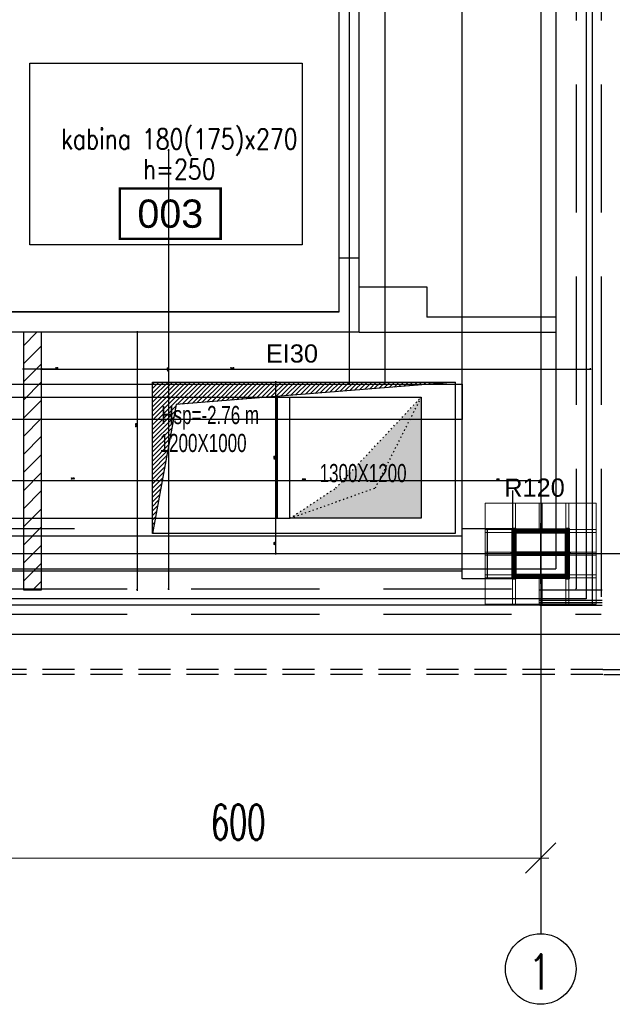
# Model space of a CAD drawing. Header units: centimetres. Extents: x -228435 to 46820, y -89367 to 152985.
# Tile 165 of 252: x 8293 to 14170, y 533 to 10292. Entities that reach past the tile are written whole.
import ezdxf
from ezdxf.enums import TextEntityAlignment as Align

# ---------------------------------------------------------------- set-up
doc = ezdxf.new("R2010")
doc.units = ezdxf.units.CM
doc.header["$LTSCALE"] = 50
doc.header["$PDMODE"] = 35
doc.header["$PDSIZE"] = 0.1
for name, pattern in [('CADVENT_CONTINUOUS', [2, 1, 1]), ('CADVENT_HIDDEN', [0.8, 0.25, -0.55]), ('Kondygnacja  -0_5$0$HIDDEN', [9.525, 6.35, -3.175]), ('Kondygnacja  -0_5$0$HIDDEN2', [4.7625, 3.175, -1.5875]), ('Osie rzutów$0$DASHDOT2', [12.7, 6.35, -3.175, 0, -3.175])]:
    doc.linetypes.add(name, pattern=pattern)
doc.layers.get('0').update_dxf_attribs({"color": 8})
doc.layers.get('DEFPOINTS').update_dxf_attribs({"color": 8})
for name, color, linetype in [('bgde-tekst', 7, 'Continuous'), ('bgde-wywiewEXP', 5, 'Continuous'), ('bgde-wywiewHIDDEN', 5, 'Continuous'), ('Kondygnacja  -0_5$0$ARCH_INFO_ODPORNOŚĆ OGNIOWA', 8, 'Continuous'), ('Kondygnacja  -0_5$0$ARCH_INFO_OPISY_IST', 8, 'Continuous'), ('Kondygnacja  -0_5$0$ARCH_INFO_OPISY_PRZEGRODY', 8, 'Continuous'), ('Kondygnacja  -0_5$0$ARCH_KONSTR_POWYŻEJ RZUTU', 8, 'Kondygnacja  -0_5$0$HIDDEN'), ('Kondygnacja  -0_5$0$ARCH_KONSTR_POWYŻEJ RZUTU_IST', 8, 'Kondygnacja  -0_5$0$HIDDEN2'), ('Kondygnacja  -0_5$0$ARCH_MUROWANE', 8, 'Continuous'), ('Kondygnacja  -0_5$0$ARCH_NIEWIDOK_IST', 8, 'Kondygnacja  -0_5$0$HIDDEN'), ('Kondygnacja  -0_5$0$ARCH_STROP', 8, 'Continuous'), ('Kondygnacja  -0_5$0$ARCH_SZKŁO_IST', 8, 'Continuous'), ('Kondygnacja  -0_5$0$ARCH_SŁUPY', 8, 'Continuous'), ('Kondygnacja  -0_5$0$ARCH_WIDOK_IST', 8, 'Continuous'), ('Kondygnacja  -0_5$0$ARCH_ŚLUSARKA_OKNA_IST', 8, 'Continuous'), ('Kondygnacja  -0_5$0$ARCH_ŻELBET_IST', 8, 'Continuous'), ('Osie rzutów$0$ARCH_INFO_OSIE_IST', 8, 'Osie rzutów$0$DASHDOT2'), ('Osie rzutów$0$ARCH_INFO_OSIE_OPISY_IST', 8, 'Continuous'), ('Pomieszczenia -05$0$ARCH_INFO_AREA_ETYKIETY_200', 8, 'Continuous')]:
    doc.layers.add(name, color=color, linetype=linetype)
for name, color, linetype, lineweight in [('Kondygnacja  -0_5$0$ARCH_INFO_WYMIARY', 8, 'Continuous', 9), ('Kondygnacja  -0_5$0$ARCH_WIDOK', 8, 'Continuous', 13), ('Osie rzutów$0$ARCH_INFO_WYMIARY', 8, 'Continuous', 9)]:
    doc.layers.add(name, color=color, linetype=linetype, lineweight=lineweight)
doc.styles.add('Kondygnacja  -0_5$0$Arial', font='ARIAL.TTF')
doc.styles.add('Kondygnacja  -0_5$0$Romans', font='Romans.shx', dxfattribs={"width": 0.7})
doc.styles.add('Kondygnacja  -0_5$0$ROMANS-50-CM', font='romans.shx', dxfattribs={"width": 0.8, "height": 10})
doc.styles.add('Osie rzutów$0$ROMANS-250-CM', font='romans.shx', dxfattribs={"width": 0.8, "height": 50})
doc.styles.add('Osie rzutów$0$wymiary_cuprum', font='Romans.shx', dxfattribs={"width": 0.6})
doc.styles.add('Pomieszczenia -05$0$Arial', font='ARIAL.TTF')
doc.dimstyles.new('Kondygnacja  -0_5$0$Wymiary 1-100', dxfattribs={"dimtxt": 12, "dimasz": 10, "dimexe": 5, "dimexo": 0, "dimgap": 4, "dimtad": 1, "dimrnd": 0.5, "dimzin": 12, "dimdsep": 46, "dimtxsty": 'Kondygnacja  -0_5$0$Romans', "dimblk": 'Kondygnacja  -0_5$0$_Oblique', "dimcen": 10, "dimdle": 10, "dimclrt": 55, "dimazin": 0, "dimtfac": 1, "dimtmove": 1, "dimatfit": 3, "dimfxl": 0, "dimtolj": 1, "dimtzin": 0, "dimarcsym": 0})
doc.dimstyles.new('Osie rzutów$0$ARCH_ CT', dxfattribs={"dimtxt": 20, "dimasz": 20, "dimexe": 12, "dimexo": 20, "dimgap": 5, "dimtad": 1, "dimdec": 1, "dimrnd": 0.5, "dimzin": 9, "dimdsep": 46, "dimtxsty": 'Osie rzutów$0$wymiary_cuprum', "dimblk": 'Osie rzutów$0$_Oblique', "dimcen": 8, "dimdle": 12, "dimclrd": 256, "dimclre": 256, "dimclrt": 55, "dimadec": 1, "dimazin": 0, "dimtfac": 1, "dimtdec": 1, "dimtmove": 1, "dimatfit": 2, "dimldrblk": 'Osie rzutów$0$_Dot', "dimfxl": 0, "dimtolj": 1, "dimtzin": 0, "dimlwd": -1, "dimlwe": -1, "dimarcsym": 0})
pattern_1 = [(45, (1486.883, -27369.858), (-6.735192, 6.735192), [])]

# ---------------------------------------------------------------- blocks, each defined once
blk = doc.blocks.new('Osie rzutów$0$_Oblique')
at = {"color": 0, "linetype": 'ByBlock', "lineweight": -2}
blk.add_line((-0.5, -0.5), (0.5, 0.5), dxfattribs=at)
blk = doc.blocks.new('*D274')
at = {"layer": 'DEFPOINTS', "color": 0}
for p in [(12860, 4732.19), (13460, 4732.19), (13460, 4698.26)]:
    blk.add_point(p, dxfattribs=at)
at = {"layer": 'Osie rzutów$0$ARCH_INFO_WYMIARY'}
for p, q in [((12860, 4717.19), (12860, 4690.26)), ((13460, 4717.19), (13460, 4690.26)), ((12852, 4698.26), (13468, 4698.26))]:
    blk.add_line(p, q, dxfattribs=at)
at = {"layer": 'Osie rzutów$0$ARCH_INFO_WYMIARY', "xscale": 30, "yscale": 30, "zscale": 30, "rotation": 180}
blk.add_blockref('Osie rzutów$0$_Oblique', (12860, 4698.26), dxfattribs=at)
at = {"layer": 'Osie rzutów$0$ARCH_INFO_WYMIARY', "xscale": 30, "yscale": 30, "zscale": 30}
blk.add_blockref('Osie rzutów$0$_Oblique', (13460, 4698.26), dxfattribs=at)
at = {"layer": 'Osie rzutów$0$ARCH_INFO_WYMIARY', "color": 55, "insert": (13160, 4733.76), "char_height": 35, "attachment_point": 5, "style": 'Osie rzutów$0$wymiary_cuprum'}
blk.add_mtext('\\A1;600', dxfattribs=at)
blk = doc.blocks.new('Osie rzutów$0$_Dot')
at = {"color": 0, "linetype": 'ByBlock', "lineweight": -2}
blk.add_line((-0.5, 0), (-1, 0), dxfattribs=at)
at = {"color": 0, "linetype": 'ByBlock', "const_width": 0.5}
blk.add_lwpolyline([(-0.25, 0, 1), (0.25, 0, 1)], format="xyb", close=True, dxfattribs=at)
blk = doc.blocks.new('Kondygnacja  -0_5$0$_Oblique')
at = {"color": 0, "linetype": 'ByBlock', "lineweight": -2}
blk.add_line((-0.5, -0.5), (0.5, 0.5), dxfattribs=at)
blk = doc.blocks.new('*D164')
at = {"layer": 'DEFPOINTS', "color": 0}
for p in [(9286.2, 9000), (9286.2, 4650), (9770.2, 4650)]:
    blk.add_point(p, dxfattribs=at)
at = {"layer": 'Kondygnacja  -0_5$0$ARCH_INFO_WYMIARY', "color": 0, "lineweight": -2}
for p, q in [((9762.2, 9000), (9775.2, 9000)), ((9770.2, 9010), (9770.2, 4640)), ((9762.2, 4650), (9775.2, 4650))]:
    blk.add_line(p, q, dxfattribs=at)
at = {"layer": 'Kondygnacja  -0_5$0$ARCH_INFO_WYMIARY', "color": 0, "lineweight": -2, "xscale": 10, "yscale": 10, "zscale": 10}
for p, rotation in [((9770.2, 9000), 90), ((9770.2, 4650), 270)]:
    blk.add_blockref('Kondygnacja  -0_5$0$_Oblique', p, dxfattribs=dict(at, rotation=rotation))
at = {"layer": 'Kondygnacja  -0_5$0$ARCH_INFO_WYMIARY', "color": 55, "insert": (9760.2, 6825), "char_height": 12, "attachment_point": 5, "rotation": 90, "style": 'Kondygnacja  -0_5$0$Romans'}
blk.add_mtext('\\A1;4350', dxfattribs=at)
blk = doc.blocks.new('*D131')
at = {"layer": 'DEFPOINTS', "color": 0}
for p in [(9735.5, 7195), (9456.5, 4640), (9735.5, 4640)]:
    blk.add_point(p, dxfattribs=at)
at = {"layer": 'Kondygnacja  -0_5$0$ARCH_INFO_WYMIARY', "color": 0, "lineweight": -2}
for p, q in [((9464.5, 7195), (9451.5, 7195)), ((9456.5, 7205), (9456.5, 4630)), ((9464.5, 4640), (9451.5, 4640))]:
    blk.add_line(p, q, dxfattribs=at)
at = {"layer": 'Kondygnacja  -0_5$0$ARCH_INFO_WYMIARY', "color": 0, "lineweight": -2, "xscale": 10, "yscale": 10, "zscale": 10}
for p, rotation in [((9456.5, 7195), 90), ((9456.5, 4640), 270)]:
    blk.add_blockref('Kondygnacja  -0_5$0$_Oblique', p, dxfattribs=dict(at, rotation=rotation))
at = {"layer": 'Kondygnacja  -0_5$0$ARCH_INFO_WYMIARY', "color": 55, "insert": (9446.5, 6273.2), "char_height": 12, "attachment_point": 5, "rotation": 90, "style": 'Kondygnacja  -0_5$0$Romans'}
blk.add_mtext('\\A1;2555', dxfattribs=at)
blk = doc.blocks.new('*D132')
at = {"layer": 'DEFPOINTS', "color": 0}
for p in [(8510, 7264.8), (13950, 7264.8), (13950, 6829.5)]:
    blk.add_point(p, dxfattribs=at)
at = {"layer": 'Kondygnacja  -0_5$0$ARCH_INFO_WYMIARY', "color": 0, "lineweight": -2}
for p, q in [((8510, 6837.5), (8510, 6824.5)), ((13950, 6837.5), (13950, 6824.5)), ((8500, 6829.5), (13960, 6829.5))]:
    blk.add_line(p, q, dxfattribs=at)
at = {"layer": 'Kondygnacja  -0_5$0$ARCH_INFO_WYMIARY', "color": 0, "lineweight": -2, "xscale": 10, "yscale": 10, "zscale": 10, "rotation": 180}
blk.add_blockref('Kondygnacja  -0_5$0$_Oblique', (8510, 6829.5), dxfattribs=at)
at = {"layer": 'Kondygnacja  -0_5$0$ARCH_INFO_WYMIARY', "color": 0, "lineweight": -2, "xscale": 10, "yscale": 10, "zscale": 10}
blk.add_blockref('Kondygnacja  -0_5$0$_Oblique', (13950, 6829.5), dxfattribs=at)
at = {"layer": 'Kondygnacja  -0_5$0$ARCH_INFO_WYMIARY', "color": 55, "insert": (10401, 6839.5), "char_height": 12, "attachment_point": 5, "style": 'Kondygnacja  -0_5$0$Romans'}
blk.add_mtext('\\A1;5440', dxfattribs=at)
blk = doc.blocks.new('*D133')
at = {"layer": 'DEFPOINTS', "color": 0}
for p in [(8330, 7264.8), (8510, 7264.8), (8330, 6829.5)]:
    blk.add_point(p, dxfattribs=at)
at = {"layer": 'Kondygnacja  -0_5$0$ARCH_INFO_WYMIARY', "color": 0, "lineweight": -2}
for p, q in [((8330, 6837.5), (8330, 6824.5)), ((8510, 6837.5), (8510, 6824.5)), ((8520, 6829.5), (8320, 6829.5)), ((8674.2, 6829.5), (8510, 6829.5))]:
    blk.add_line(p, q, dxfattribs=at)
at = {"layer": 'Kondygnacja  -0_5$0$ARCH_INFO_WYMIARY', "color": 0, "lineweight": -2, "xscale": 10, "yscale": 10, "zscale": 10, "rotation": 180}
blk.add_blockref('Kondygnacja  -0_5$0$_Oblique', (8330, 6829.5), dxfattribs=at)
at = {"layer": 'Kondygnacja  -0_5$0$ARCH_INFO_WYMIARY', "color": 0, "lineweight": -2, "xscale": 10, "yscale": 10, "zscale": 10}
blk.add_blockref('Kondygnacja  -0_5$0$_Oblique', (8510, 6829.5), dxfattribs=at)
at = {"layer": 'Kondygnacja  -0_5$0$ARCH_INFO_WYMIARY', "color": 55, "insert": (8660, 6839.5), "char_height": 12, "attachment_point": 5, "style": 'Kondygnacja  -0_5$0$Romans'}
blk.add_mtext('\\A1;180', dxfattribs=at)
blk = doc.blocks.new('*D134')
at = {"layer": 'DEFPOINTS', "color": 0}
for p in [(13460, 6159.5), (12610, 5950), (13460, 5724.3)]:
    blk.add_point(p, dxfattribs=at)
at = {"layer": 'Kondygnacja  -0_5$0$ARCH_INFO_WYMIARY', "color": 0, "lineweight": -2}
for p, q in [((12600, 5724.3), (13470, 5724.3)), ((12610, 5732.3), (12610, 5719.3)), ((13460, 5732.3), (13460, 5719.3))]:
    blk.add_line(p, q, dxfattribs=at)
at = {"layer": 'Kondygnacja  -0_5$0$ARCH_INFO_WYMIARY', "color": 0, "lineweight": -2, "xscale": 10, "yscale": 10, "zscale": 10, "rotation": 180}
blk.add_blockref('Kondygnacja  -0_5$0$_Oblique', (12610, 5724.3), dxfattribs=at)
at = {"layer": 'Kondygnacja  -0_5$0$ARCH_INFO_WYMIARY', "color": 0, "lineweight": -2, "xscale": 10, "yscale": 10, "zscale": 10}
blk.add_blockref('Kondygnacja  -0_5$0$_Oblique', (13460, 5724.3), dxfattribs=at)
at = {"layer": 'Kondygnacja  -0_5$0$ARCH_INFO_WYMIARY', "color": 55, "insert": (13035, 5734.3), "char_height": 12, "attachment_point": 5, "style": 'Kondygnacja  -0_5$0$Romans'}
blk.add_mtext('\\A1;850', dxfattribs=at)
blk = doc.blocks.new('*D135')
at = {"layer": 'DEFPOINTS', "color": 0}
for p in [(11109.2, 5200), (10830.2, 5000), (11109.2, 5000)]:
    blk.add_point(p, dxfattribs=at)
at = {"layer": 'Kondygnacja  -0_5$0$ARCH_INFO_WYMIARY', "color": 0, "lineweight": -2}
for p, q in [((10838.2, 5200), (10825.2, 5200)), ((10830.2, 5210), (10830.2, 4990)), ((10838.2, 5000), (10825.2, 5000))]:
    blk.add_line(p, q, dxfattribs=at)
at = {"layer": 'Kondygnacja  -0_5$0$ARCH_INFO_WYMIARY', "color": 0, "lineweight": -2, "xscale": 10, "yscale": 10, "zscale": 10}
for p, rotation in [((10830.2, 5200), 90), ((10830.2, 5000), 270)]:
    blk.add_blockref('Kondygnacja  -0_5$0$_Oblique', p, dxfattribs=dict(at, rotation=rotation))
at = {"layer": 'Kondygnacja  -0_5$0$ARCH_INFO_WYMIARY', "color": 55, "insert": (10820.2, 5100), "char_height": 12, "attachment_point": 5, "rotation": 90, "style": 'Kondygnacja  -0_5$0$Romans'}
blk.add_mtext('\\A1;200', dxfattribs=at)
blk = doc.blocks.new('*D136')
at = {"layer": 'DEFPOINTS', "color": 0}
for p in [(12610, 6159.5), (9610, 5934.7), (12610, 5724.3)]:
    blk.add_point(p, dxfattribs=at)
at = {"layer": 'Kondygnacja  -0_5$0$ARCH_INFO_WYMIARY', "color": 0, "lineweight": -2}
for p, q in [((9600, 5724.3), (12620, 5724.3)), ((9610, 5732.3), (9610, 5719.3)), ((12610, 5732.3), (12610, 5719.3))]:
    blk.add_line(p, q, dxfattribs=at)
at = {"layer": 'Kondygnacja  -0_5$0$ARCH_INFO_WYMIARY', "color": 0, "lineweight": -2, "xscale": 10, "yscale": 10, "zscale": 10, "rotation": 180}
blk.add_blockref('Kondygnacja  -0_5$0$_Oblique', (9610, 5724.3), dxfattribs=at)
at = {"layer": 'Kondygnacja  -0_5$0$ARCH_INFO_WYMIARY', "color": 0, "lineweight": -2, "xscale": 10, "yscale": 10, "zscale": 10}
blk.add_blockref('Kondygnacja  -0_5$0$_Oblique', (12610, 5724.3), dxfattribs=at)
at = {"layer": 'Kondygnacja  -0_5$0$ARCH_INFO_WYMIARY', "color": 55, "insert": (11110, 5734.3), "char_height": 12, "attachment_point": 5, "style": 'Kondygnacja  -0_5$0$Romans'}
blk.add_mtext('\\A1;3000', dxfattribs=at)
blk = doc.blocks.new('*D137')
at = {"layer": 'DEFPOINTS', "color": 0}
for p in [(11109.2, 6700), (10830.2, 5200), (11109.2, 5200)]:
    blk.add_point(p, dxfattribs=at)
at = {"layer": 'Kondygnacja  -0_5$0$ARCH_INFO_WYMIARY', "color": 0, "lineweight": -2}
for p, q in [((10838.2, 6700), (10825.2, 6700)), ((10830.2, 6710), (10830.2, 5190)), ((10838.2, 5200), (10825.2, 5200))]:
    blk.add_line(p, q, dxfattribs=at)
at = {"layer": 'Kondygnacja  -0_5$0$ARCH_INFO_WYMIARY', "color": 0, "lineweight": -2, "xscale": 10, "yscale": 10, "zscale": 10}
for p, rotation in [((10830.2, 6700), 90), ((10830.2, 5200), 270)]:
    blk.add_blockref('Kondygnacja  -0_5$0$_Oblique', p, dxfattribs=dict(at, rotation=rotation))
at = {"layer": 'Kondygnacja  -0_5$0$ARCH_INFO_WYMIARY', "color": 55, "insert": (10820.2, 5950), "char_height": 12, "attachment_point": 5, "rotation": 90, "style": 'Kondygnacja  -0_5$0$Romans'}
blk.add_mtext('\\A1;1500', dxfattribs=at)
blk = doc.blocks.new('*D138')
at = {"layer": 'DEFPOINTS', "color": 0}
for p in [(9610, 6159.5), (7460, 5934.7), (9610, 5724.3)]:
    blk.add_point(p, dxfattribs=at)
at = {"layer": 'Kondygnacja  -0_5$0$ARCH_INFO_WYMIARY', "color": 0, "lineweight": -2}
for p, q in [((7450, 5724.3), (9620, 5724.3)), ((7460, 5732.3), (7460, 5719.3)), ((9610, 5732.3), (9610, 5719.3))]:
    blk.add_line(p, q, dxfattribs=at)
at = {"layer": 'Kondygnacja  -0_5$0$ARCH_INFO_WYMIARY', "color": 0, "lineweight": -2, "xscale": 10, "yscale": 10, "zscale": 10, "rotation": 180}
blk.add_blockref('Kondygnacja  -0_5$0$_Oblique', (7460, 5724.3), dxfattribs=at)
at = {"layer": 'Kondygnacja  -0_5$0$ARCH_INFO_WYMIARY', "color": 0, "lineweight": -2, "xscale": 10, "yscale": 10, "zscale": 10}
blk.add_blockref('Kondygnacja  -0_5$0$_Oblique', (9610, 5724.3), dxfattribs=at)
at = {"layer": 'Kondygnacja  -0_5$0$ARCH_INFO_WYMIARY', "color": 55, "insert": (8818.8, 5745), "char_height": 12, "attachment_point": 5, "style": 'Kondygnacja  -0_5$0$Romans'}
blk.add_mtext('\\A1;2150', dxfattribs=at)
blk = doc.blocks.new('Kondygnacja  -0_5$0$konstrukcja istniejąca -0.5')
at = {"layer": 'Kondygnacja  -0_5$0$ARCH_KONSTR_POWYŻEJ RZUTU_IST', "ltscale": 10}
for p, q in [((12338, 5017.5), (13382, 5017.5)), ((13382, 4975), (13382, 5025)), ((13382, 5025), (13432, 5025)), ((13382, 4982.5), (12338, 4982.5)), ((13432, 4975), (13382, 4975))]:
    blk.add_line(p, q, dxfattribs=at)
for points in [[(13432, 9825), (13432, 4975), (13382, 4975)], [(13382, 5025), (13382, 6175)], [(13270.5, 5167.89), (13270.5, 6032.89)], [(13305.5, 6032.89), (13305.5, 5167.89)], [(12338, 5167.89), (13382, 5167.89), (13382, 5132.89), (12338, 5132.89)], [(13407, 5025), (13407, 4975)]]:
    blk.add_lwpolyline(points, dxfattribs=at)
blk = doc.blocks.new('Pomieszczenia -05$0$etykieta_numer')
at = {"color": 0, "linetype": 'ByBlock', "const_width": 2.44}
blk.add_lwpolyline([(-50, -50), (-50, 0), (50, 0), (50, -50)], close=True, dxfattribs=at)
at = {"color": 0, "linetype": 'ByBlock', "style": 'Pomieszczenia -05$0$Arial'}
blk.add_attdef('AECAREA:NUMBER', text='', height=28, dxfattribs=at).set_placement((0, -25), align=Align.MIDDLE)
blk = doc.blocks.new('Osie rzutów')
at = {"layer": 'Osie rzutów$0$ARCH_INFO_OSIE_IST', "ltscale": 10}
for p, q in [((13460, 12510), (13460, 4623.26)), ((13460, 4970), (13460, 5030)), ((4436.04, 5000), (15156.54, 5000)), ((13490, 5000), (13430, 5000))]:
    blk.add_line(p, q, dxfattribs=at)
at = {"layer": 'Osie rzutów$0$ARCH_INFO_OSIE_OPISY_IST'}
blk.add_circle((13460, 4588.26), 35, dxfattribs=at)
at = {"layer": 'Osie rzutów$0$ARCH_INFO_OSIE_OPISY_IST', "style": 'Osie rzutów$0$ROMANS-250-CM', "width": 0.8}
blk.add_text('1', height=35, dxfattribs=at).set_placement((13447.23, 4567.86))
at = {"layer": 'Osie rzutów$0$ARCH_INFO_WYMIARY'}
dim = blk.add_linear_dim(base=(13460, 4698.26), p1=(12860, 4732.19), p2=(13460, 4732.19), dimstyle='Osie rzutów$0$ARCH_ CT', override={"dimtxt": 35, "dimasz": 30, "dimexe": 8, "dimexo": 15, "dimgap": 18, "dimdle": 8}, dxfattribs=at)
dim.commit()
dim.dimension.update_dxf_attribs({"geometry": '*D274', "text_midpoint": (13160, 4733.76)})

msp = doc.modelspace()

# ---------------------------------------------------------------- hatches: boundary and pattern name
at = {"layer": 'bgde-wywiewHIDDEN', "linetype": 'CADVENT_HIDDEN'}
for points in [[(10972.891, 5349.997), (11427.891, 5649.997), (12272.891, 6549.997), (12272.891, 5349.997)], [(10972.894, 5349.997), (11427.894, 5649.997), (12272.894, 6549.997), (12272.894, 5349.997)]]:
    msp.add_hatch(color=256, dxfattribs=at).paths.add_polyline_path(points)
at = {"layer": 'Kondygnacja  -0_5$0$ARCH_MUROWANE', "linetype": 'Continuous', "lineweight": -3}
h = msp.add_hatch(dxfattribs=at)
h.set_pattern_fill('ANSI31', color=256, scale=40, style=0)
h.set_pattern_definition([(45, (-121140, -45000), (-89.80256, 89.80256), [])])
h.paths.add_polyline_path([(8330, 4640), (8510, 4640), (8510, 7195), (8330, 7195)], flags=0)
at = {"layer": 'Kondygnacja  -0_5$0$ARCH_SŁUPY', "lineweight": 40}
h = msp.add_hatch(dxfattribs=at)
h.set_pattern_fill('ANSI31', color=256, scale=3, style=0)
h.set_pattern_definition(pattern_1)
h.paths.add_polyline_path([(13180, 4750), (13210, 4750), (13210, 5250), (13180, 5250)])
h = msp.add_hatch(dxfattribs=at)
h.set_pattern_fill('ANSI31', color=256, scale=3, style=0)
h.set_pattern_definition(pattern_1)
h.paths.add_polyline_path([(13710, 5210), (13710, 5240), (13210, 5240), (13210, 5210)])
h = msp.add_hatch(dxfattribs=at)
h.set_pattern_fill('ANSI31', color=256, scale=3, style=0)
h.set_pattern_definition(pattern_1)
h.paths.add_polyline_path([(13710, 4750), (13740, 4750), (13740, 5250), (13710, 5250)])
h = msp.add_hatch(dxfattribs=at)
h.set_pattern_fill('ANSI31', color=256, scale=3, style=0)
h.set_pattern_definition(pattern_1)
h.paths.add_polyline_path([(13710, 4985), (13710, 5015), (13210, 5015), (13210, 4985)])
h = msp.add_hatch(dxfattribs=at)
h.set_pattern_fill('ANSI31', color=256, scale=3, style=0)
h.set_pattern_definition(pattern_1)
h.paths.add_polyline_path([(13710, 4760), (13710, 4790), (13210, 4790), (13210, 4760)])
at = {"layer": 'Kondygnacja  -0_5$0$ARCH_WIDOK'}
h = msp.add_hatch(dxfattribs=at)
h.set_pattern_fill('ANSI31', color=256, scale=10, angle=-180, style=0)
h.set_pattern_definition([(45, (149357.393, -64428.482), (-22.45064, 22.45064), [])])
h.paths.add_polyline_path([(12610, 6700), (9843.264, 6476.456), (9610, 5200), (9610, 6700)])

# ---------------------------------------------------------------- linework, layer by layer
at = {"layer": 'bgde-wywiewEXP', "linetype": 'Continuous'}
for points in [[(3804.386, 5349.997), (3804.386, 6549.997), (10847.891, 6549.997), (10847.891, 5349.997)], [(10847.891, 5349.997), (10847.891, 6549.997), (10972.891, 6549.997)], [(3804.386, 5349.997), (10972.891, 5349.997)]]:
    msp.add_lwpolyline(points, dxfattribs=at)
at = {"layer": 'bgde-wywiewEXP', "linetype": 'CADVENT_CONTINUOUS'}
msp.add_lwpolyline([(10972.891, 5349.997), (10972.891, 6549.997), (12272.891, 6549.997), (12272.891, 5349.997)], close=True, dxfattribs=at)
at = {"layer": 'bgde-wywiewHIDDEN', "linetype": 'CADVENT_HIDDEN', "extrusion": (0, -1, 0)}
for p in [(12272.891, 6549.997), (10972.891, 5349.997)]:
    msp.add_line(p, (11817.891, 5649.997), dxfattribs=at)
at = {"layer": 'bgde-wywiewHIDDEN', "linetype": 'CADVENT_HIDDEN'}
for points in [[(10972.891, 5349.997), (10972.891, 6549.997), (12272.891, 6549.997), (12272.891, 5349.997)], [(10972.891, 5349.997), (11427.891, 5649.997), (12272.891, 6549.997), (12272.891, 5349.997)]]:
    msp.add_lwpolyline(points, close=True, dxfattribs=at)
msp.add_lwpolyline([(10972.891, 5349.997), (10972.891, 6549.997)], dxfattribs=at)
at = {"layer": 'Kondygnacja  -0_5$0$ARCH_INFO_OPISY_PRZEGRODY'}
msp.add_lwpolyline([(8835.667, 5244.64), (7471.316, 5244.64)], dxfattribs=at)
at = {"layer": 'Kondygnacja  -0_5$0$ARCH_MUROWANE', "linetype": 'Continuous', "lineweight": -3}
for p, q in [((8510, 7195), (8330, 7195)), ((8330, 7195), (8330, 4640)), ((8510, 4640), (8510, 7195)), ((8330, 4640), (8510, 4640))]:
    msp.add_line(p, q, dxfattribs=at)
at = {"layer": 'Kondygnacja  -0_5$0$ARCH_NIEWIDOK_IST', "ltscale": 4}
for p, q in [((13810, 28700), (13810, 4650)), ((14060, 28700), (14060, 4400)), ((-7150, 4650), (13810, 4650)), ((-7150, 4400), (14060, 4400))]:
    msp.add_line(p, q, dxfattribs=at)
at = {"layer": 'Kondygnacja  -0_5$0$ARCH_NIEWIDOK_IST'}
for points in [[(14085, 3800), (14360, 3800), (14360.022, 35000), (15360.022, 36000), (14360.022, 37000), (13810.022, 37000)], [(14074.645, 3850), (14310, 3850), (14310.022, 35020.711), (15289.311, 36000), (14339.311, 36950), (13810.022, 36950)], [(14074.645, 3800), (7460, 3799.984), (6460, 2799.984), (5460, 3799.984), (5460, 4750)], [(14074.645, 3849.985), (7439.289, 3849.984), (6460, 2870.695), (5510, 3820.695), (5510, 4750)]]:
    msp.add_lwpolyline(points, dxfattribs=at)
at = {"layer": 'Kondygnacja  -0_5$0$ARCH_STROP', "ltscale": 2}
msp.add_lwpolyline([(9610, 6700), (12610, 6700), (12610, 5200), (9610, 5200)], close=True, dxfattribs=at)
msp.add_lwpolyline([(12610, 6700), (9843.264, 6476.456), (9610, 5200)], dxfattribs=at)
at = {"layer": 'Kondygnacja  -0_5$0$ARCH_SZKŁO_IST'}
for points in [[(13450, 4540), (14070, 4540)], [(13450, 4515), (14070, 4515)]]:
    msp.add_lwpolyline(points, dxfattribs=at)
at = {"layer": 'Kondygnacja  -0_5$0$ARCH_SŁUPY', "lineweight": 40}
for p, q in [((13210, 5015), (13710, 5015)), ((13710, 4985), (13210, 4985))]:
    msp.add_line(p, q, dxfattribs=at)
for points in [[(13180, 5250), (13210, 5250), (13210, 4750), (13180, 4750)], [(13710, 5250), (13740, 5250), (13740, 4750), (13710, 4750)]]:
    msp.add_lwpolyline(points, close=True, dxfattribs=at)
for points in [[(13710, 5240), (13210, 5240)], [(13210, 5210), (13710, 5210)], [(13710, 4790), (13210, 4790)], [(13210, 4760), (13710, 4760)]]:
    msp.add_lwpolyline(points, dxfattribs=at)
at = {"layer": 'Kondygnacja  -0_5$0$ARCH_WIDOK'}
for points in [[(12610, 6700), (9843.264, 6476.456), (9610, 5200), (9610, 6700)], [(14010, 5500), (14010, 4500), (12910, 4500), (12910, 5500)]]:
    msp.add_lwpolyline(points, close=True, dxfattribs=at)
for points in [[(13180, 5500), (13180, 5250)], [(13210, 5500), (13210, 5250)], [(13445, 5500), (13445, 5240)], [(13475, 5500), (13475, 5240)], [(13710, 5500), (13710, 5250)], [(13740, 5500), (13740, 5250)], [(12910, 5240), (13180, 5240)], [(12910, 5210), (13180, 5210)], [(13740, 5240), (14010, 5240)], [(13740, 5210), (14010, 5210)], [(12910, 5015), (13180, 5015)], [(12910, 4985), (13180, 4985)], [(13740, 5015), (14010, 5015)], [(13740, 4985), (14010, 4985)], [(12910, 4790), (13180, 4790)], [(13740, 4790), (14010, 4790)], [(12910, 4760), (13180, 4760)], [(13180, 4750), (13180, 4500)], [(13210, 4750), (13210, 4500)], [(13445, 4760), (13445, 4500)], [(13474.94, 4760), (13474.94, 4500)], [(13710, 4750), (13710, 4500)], [(13740, 4760), (14010, 4760)], [(13740, 4750), (13740, 4500)]]:
    msp.add_lwpolyline(points, dxfattribs=at)
at = {"layer": 'Kondygnacja  -0_5$0$ARCH_WIDOK_IST'}
for p, q in [((13610, 28700), (13610, 4850)), ((-1980, 4850), (13610, 4850)), ((-1980, 4200), (14260, 4200))]:
    msp.add_line(p, q, dxfattribs=at)
for points in [[(8030, 7395), (11460, 7395), (11460, 10525), (8030, 10525)], [(11095, 8060), (8395, 8060), (8395, 9860), (11095, 9860)]]:
    msp.add_lwpolyline(points, close=True, dxfattribs=at)
at = {"layer": 'Kondygnacja  -0_5$0$ARCH_ŚLUSARKA_OKNA_IST'}
for p, q in [((13910, 28700), (13910, 4550)), ((13970, 28700), (13970, 4490)), ((13910, 4550), (-1930, 4550)), ((13970, 4490), (-1930, 4490))]:
    msp.add_line(p, q, dxfattribs=at)
for points in [[(13450, 4640), (14070, 4640)], [(13450, 4490), (14070, 4490)]]:
    msp.add_lwpolyline(points, dxfattribs=at)
at = {"layer": 'Kondygnacja  -0_5$0$ARCH_ŻELBET_IST', "ltscale": 4}
for p, q in [((11660, 7195), (11660, 14805)), ((11460, 7395), (11460, 10725)), ((11460, 7930), (11660, 7930)), ((11460, 7930), (11660, 7930)), ((11660, 7645), (11660, 7930)), ((11660, 7645), (11660, 7930)), ((11660, 7645), (12330, 7645)), ((11660, 7645), (12330, 7645)), ((12330, 7645), (12330, 7345)), ((12330, 7645), (12330, 7345)), ((11460, 7395), (8030, 7395)), ((13610, 7345), (12330, 7345)), ((11660, 7195), (7830, 7195)), ((11660, 7195), (13610, 7195))]:
    msp.add_line(p, q, dxfattribs=at)

# ---------------------------------------------------------------- block references
at = {"layer": 'Kondygnacja  -0_5$0$ARCH_KONSTR_POWYŻEJ RZUTU', "xscale": 10, "yscale": 10, "zscale": 10}
msp.add_blockref('Kondygnacja  -0_5$0$konstrukcja istniejąca -0.5', (-121140, -45000), dxfattribs=at)
at = {"layer": 'Osie rzutów$0$ARCH_INFO_OSIE_OPISY_IST', "xscale": 10, "yscale": 10, "zscale": 10}
msp.add_blockref('Osie rzutów', (-121140, -45000), dxfattribs=at)
at = {"layer": 'Pomieszczenia -05$0$ARCH_INFO_AREA_ETYKIETY_200', "linetype": 'Continuous', "lineweight": -3, "xscale": 10, "yscale": 10, "zscale": 10}
msp.add_blockref('Pomieszczenia -05$0$etykieta_numer', (9786.774, 8619.444), dxfattribs=at).add_auto_attribs({'AECAREA:NUMBER': '003'})

# ---------------------------------------------------------------- texts
at = {"layer": 'bgde-tekst', "width": 0.7}
for s, p in [('Hsp=-2.76 m ', (9697.746, 6283.728)), ('Hsp=-2.76 m ', (9697.746, 6283.728, 1920)), ('1200X1000', (9681.004, 6006.656)), ('1200X1000', (9681.004, 6006.656, 1920)), ('1300X1200', (11267.657, 5707.994))]:
    msp.add_text(s, height=180, dxfattribs=at).set_placement(p)
at = {"layer": 'bgde-wywiewHIDDEN', "linetype": 'CADVENT_HIDDEN', "width": 0.7}
msp.add_text('1300X1200', height=180, dxfattribs=at).set_placement((11267.657, 5707.994, 1920))
at = {"layer": 'Kondygnacja  -0_5$0$ARCH_INFO_ODPORNOŚĆ OGNIOWA', "char_height": 180, "width": 533.32525, "attachment_point": 5, "style": 'Kondygnacja  -0_5$0$Arial'}
for s, insert in [('\\PEI30', (10993.137, 7132.085)), ('\\PR120', (13398.347, 5802.911))]:
    msp.add_mtext(s, dxfattribs=dict(at, insert=insert))
at = {"layer": 'Kondygnacja  -0_5$0$ARCH_INFO_OPISY_IST', "insert": (9875.5, 8960), "char_height": 200, "width": 3018.50613, "attachment_point": 5, "line_spacing_factor": 0.9, "style": 'Kondygnacja  -0_5$0$ROMANS-50-CM'}
msp.add_mtext('kabina 180(175)x270\\Ph=250', dxfattribs=at)

# ---------------------------------------------------------------- dimensions: what is measured, and where the dimension line sits
at = {"layer": 'Kondygnacja  -0_5$0$ARCH_INFO_WYMIARY'}
for base, p1, p2, picture, middle in [((9770.214, 4650), (9286.216, 9000), (9286.216, 4650), '*D164', (9760.214, 6825)), ((10830.186, 5200), (11109.176, 6700), (11109.176, 5200), '*D137', (10820.186, 5950)), ((10830.186, 5000), (11109.176, 5200), (11109.176, 5000), '*D135', (10820.186, 5100))]:
    dim = msp.add_linear_dim(base=base, p1=p1, p2=p2, angle=90, dimstyle='Kondygnacja  -0_5$0$Wymiary 1-100', dxfattribs=at)
    dim.commit()
    dim.dimension.update_dxf_attribs({"geometry": picture, "text_midpoint": middle})
for base, p1, p2, picture, middle in [((8330, 6829.495), (8510, 7264.779), (8330, 7264.779), '*D133', (8660, 6829.495)), ((13950, 6829.495), (8510, 7264.779), (13950, 7264.779), '*D132', (10401.03, 6829.495)), ((9610, 5724.252), (7460, 5934.736), (9610, 6159.536), '*D138', (8818.81, 5735.035))]:
    dim = msp.add_linear_dim(base=base, p1=p1, p2=p2, dimstyle='Kondygnacja  -0_5$0$Wymiary 1-100', dxfattribs=at)
    dim.commit()
    dim.dimension.update_dxf_attribs({"geometry": picture, "text_midpoint": middle, "dimtype": 160})
dim = msp.add_linear_dim(base=(9456.506, 4640), p1=(9735.496, 7195), p2=(9735.496, 4640), angle=90, dimstyle='Kondygnacja  -0_5$0$Wymiary 1-100', dxfattribs=at)
dim.commit()
dim.dimension.update_dxf_attribs({"geometry": '*D131', "text_midpoint": (9456.506, 6273.18), "dimtype": 160})
for base, p1, p2, picture, middle in [((12610, 5724.252), (9610, 5934.736), (12610, 6159.536), '*D136', (11110, 5734.252)), ((13460, 5724.252), (12610, 5950), (13460, 6159.536), '*D134', (13035, 5734.252))]:
    dim = msp.add_linear_dim(base=base, p1=p1, p2=p2, dimstyle='Kondygnacja  -0_5$0$Wymiary 1-100', dxfattribs=at)
    dim.commit()
    dim.dimension.update_dxf_attribs({"geometry": picture, "text_midpoint": middle})

doc.saveas('drawing.dxf')
